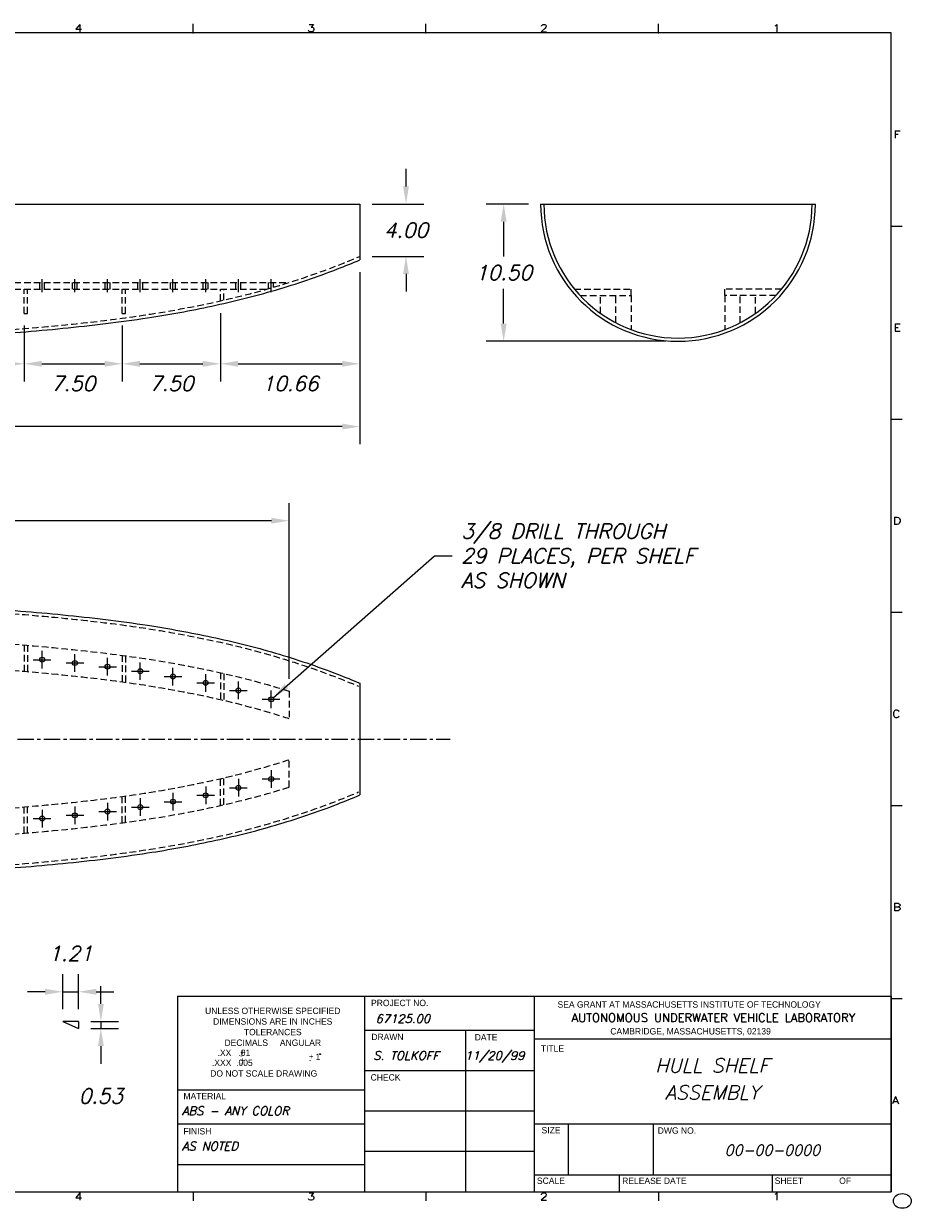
# Model space of a CAD drawing. Extents: x -121 to 25, y 5 to 96.
# Tile 3 of 3: x -43 to 25, y 5 to 95. Entities that reach past the tile are written whole.
import ezdxf
from ezdxf.enums import TextEntityAlignment as Align

# ---------------------------------------------------------------- set-up
doc = ezdxf.new("R2010")
doc.units = 0
doc.header["$LTSCALE"] = 2
doc.header["$MEASUREMENT"] = 0
doc.linetypes.add('CENTER', pattern=[2, 1.25, -0.25, 0.25, -0.25])
doc.linetypes.add('HIDDEN', pattern=[0.375, 0.25, -0.125])
doc.layers.get('0').update_dxf_attribs({"linetype": 'CONTINUOUS'})
doc.layers.get('DEFPOINTS').update_dxf_attribs({"linetype": 'CONTINUOUS'})
for name, color, linetype in [('DIMEN', 1, 'CONTINUOUS'), ('GUSSETTS', 5, 'CONTINUOUS'), ('HULL', 7, 'CONTINUOUS'), ('TTLBOX', 111, 'CONTINUOUS')]:
    doc.layers.add(name, color=color, linetype=linetype)
doc.styles.add('ENGR', font='Romans', dxfattribs={"oblique": 15})
doc.styles.add('ROMAND', font='Romand', dxfattribs={"height": 0.1})
doc.dimstyles.get("Standard").update_dxf_attribs({"dimtxt": 0.18, "dimasz": 0.18, "dimexe": 0.18, "dimexo": 0.0625, "dimgap": 0.09, "dimtad": 0, "dimtih": 1, "dimtoh": 1, "dimdec": 4, "dimzin": 0, "dimtxsty": 'STANDARD', "dimcen": 0.09, "dimazin": 3, "dimtfac": 1, "dimtdec": 4, "dimtofl": 0, "dimtmove": 0, "dimatfit": 3, "dimtolj": 1, "dimtzin": 0})

# ---------------------------------------------------------------- blocks, each defined once
blk = doc.blocks.new('BORDER')
at = {"layer": 'TTLBOX'}
for p, q in [((-7.781, 15.75), (-7.781, 15.875)), ((-5.188, 15.75), (-5.188, 15.875)), ((-2.594, 15.75), (-2.594, 15.875)), ((0, 15.75), (-20.75, 15.75)), ((0, 0), (0, 15.75)), ((0, 13.125), (0.125, 13.125)), ((0, 10.5), (0.125, 10.5)), ((0, 7.875), (0.125, 7.875)), ((0, 5.25), (0.125, 5.25)), ((0, 2.625), (0.125, 2.625)), ((-20.75, 0), (0, 0)), ((-7.781, 0), (-7.781, -0.125)), ((-5.188, 0), (-5.188, -0.125)), ((-2.594, 0), (-2.594, -0.125))]:
    blk.add_line(p, q, dxfattribs=at)
blk.add_circle((0.125, -0.125), 0.1, dxfattribs=at)
for p in [(-7.781, 15.75), (-5.188, 15.75), (-2.594, 15.75), (0, 13.125), (0, 10.5), (0, 10.5), (0, 7.875), (0, 7.875), (0, 5.25), (0, 5.25)]:
    blk.add_point(p, dxfattribs=at)
at = {"layer": 'TTLBOX', "style": 'ROMAND'}
for s, p in [('4', (-9.058, 15.766)), ('3', (-6.464, 15.766)), ('2', (-3.87, 15.766)), ('1', (-1.277, 15.766)), ('F', (0.067, 14.32)), ('E', (0.067, 11.695)), ('D', (0.067, 9.07)), ('C', (0.057, 6.445)), ('B', (0.067, 3.82)), ('A', (0.048, 1.195)), ('4', (-9.058, -0.116)), ('3', (-6.464, -0.116)), ('2', (-3.87, -0.116)), ('1', (-1.277, -0.116))]:
    blk.add_text(s, height=0.1, dxfattribs=at).set_placement(p, align=Align.CENTER)
blk = doc.blocks.new('BBORDER')
at = {"layer": 'TTLBOX', "xscale": 0.7619047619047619, "yscale": 0.625, "zscale": 0.7619047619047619}
blk.add_blockref('BORDER', (0, 0), dxfattribs=at)
blk = doc.blocks.new('*D20')
at = {"color": 0, "linetype": 'BYBLOCK'}
for p, q in [((-50.561, 64.947), (-50.561, 60.681)), ((-43.061, 64.947), (-43.061, 60.681)), ((-49.211, 62.031), (-44.411, 62.031))]:
    blk.add_line(p, q, dxfattribs=at)
for points in [[(-49.211, 62.256), (-49.211, 61.806), (-50.561, 62.031)], [(-44.411, 62.256), (-44.411, 61.806), (-43.061, 62.031)]]:
    blk.add_solid(points, dxfattribs=at)
at = {"layer": 'DEFPOINTS', "color": 0, "linetype": 'BYBLOCK'}
for p in [(-50.561, 65.885), (-43.061, 65.885), (-43.061, 62.031)]:
    blk.add_point(p, dxfattribs=at)
at = {"color": 0, "linetype": 'BYBLOCK', "insert": (-46.811, 60.529), "char_height": 1.125, "attachment_point": 5, "style": 'ENGR'}
blk.add_mtext('\\A1;7.50', dxfattribs=at)
blk = doc.blocks.new('*D21')
at = {"color": 0, "linetype": 'BYBLOCK'}
for p, q in [((-43.061, 64.947), (-43.061, 60.681)), ((-35.561, 64.947), (-35.561, 60.681)), ((-41.711, 62.031), (-36.911, 62.031))]:
    blk.add_line(p, q, dxfattribs=at)
for points in [[(-41.711, 62.256), (-41.711, 61.806), (-43.061, 62.031)], [(-36.911, 62.256), (-36.911, 61.806), (-35.561, 62.031)]]:
    blk.add_solid(points, dxfattribs=at)
at = {"layer": 'DEFPOINTS', "color": 0, "linetype": 'BYBLOCK'}
for p in [(-43.061, 65.885), (-35.561, 65.885), (-35.561, 62.031)]:
    blk.add_point(p, dxfattribs=at)
at = {"color": 0, "linetype": 'BYBLOCK', "insert": (-39.311, 60.529), "char_height": 1.125, "attachment_point": 5, "style": 'ENGR'}
blk.add_mtext('\\A1;7.50', dxfattribs=at)
blk = doc.blocks.new('*D22')
at = {"color": 0, "linetype": 'BYBLOCK'}
for p, q in [((-28.061, 65.85), (-28.061, 60.681)), ((-35.561, 64.947), (-35.561, 60.681)), ((-34.211, 62.031), (-29.411, 62.031))]:
    blk.add_line(p, q, dxfattribs=at)
for points in [[(-34.211, 62.256), (-34.211, 61.806), (-35.561, 62.031)], [(-29.411, 62.256), (-29.411, 61.806), (-28.061, 62.031)]]:
    blk.add_solid(points, dxfattribs=at)
at = {"layer": 'DEFPOINTS', "color": 0, "linetype": 'BYBLOCK'}
for p in [(-28.061, 66.788), (-35.561, 65.885), (-28.061, 62.031)]:
    blk.add_point(p, dxfattribs=at)
at = {"color": 0, "linetype": 'BYBLOCK', "insert": (-31.811, 60.529), "char_height": 1.125, "attachment_point": 5, "style": 'ENGR'}
blk.add_mtext('\\A1;7.50', dxfattribs=at)
blk = doc.blocks.new('*D25')
at = {"color": 0, "linetype": 'BYBLOCK'}
for p, q in [((-17.403, 81.624), (-17.403, 73.268)), ((-28.061, 78.493), (-28.061, 73.268)), ((-26.711, 74.618), (-18.753, 74.618))]:
    blk.add_line(p, q, dxfattribs=at)
for points in [[(-26.711, 74.843), (-26.711, 74.393), (-28.061, 74.618)], [(-18.753, 74.843), (-18.753, 74.393), (-17.403, 74.618)]]:
    blk.add_solid(points, dxfattribs=at)
at = {"layer": 'DEFPOINTS', "color": 0, "linetype": 'BYBLOCK'}
for p in [(-17.403, 82.562), (-28.061, 79.43), (-17.403, 74.618)]:
    blk.add_point(p, dxfattribs=at)
at = {"color": 0, "linetype": 'BYBLOCK', "insert": (-22.732, 73.104), "char_height": 1.125, "attachment_point": 5, "style": 'ENGR'}
blk.add_mtext('\\A1;10.66', dxfattribs=at)
blk = doc.blocks.new('*D27')
at = {"color": 0, "linetype": 'BYBLOCK'}
for p, q in [((-107.561, 80.608), (-107.561, 63.186)), ((-17.403, 76.341), (-17.403, 63.186)), ((-106.211, 64.536), (-65.461, 64.536)), ((-18.753, 64.536), (-59.503, 64.536))]:
    blk.add_line(p, q, dxfattribs=at)
for points in [[(-106.211, 64.761), (-106.211, 64.311), (-107.561, 64.536)], [(-18.753, 64.761), (-18.753, 64.311), (-17.403, 64.536)]]:
    blk.add_solid(points, dxfattribs=at)
at = {"layer": 'DEFPOINTS', "color": 0, "linetype": 'BYBLOCK'}
for p in [(-107.561, 81.546), (-17.403, 77.279), (-17.403, 64.536)]:
    blk.add_point(p, dxfattribs=at)
at = {"color": 0, "linetype": 'BYBLOCK', "insert": (-62.482, 64.536), "char_height": 1.125, "attachment_point": 5, "style": 'ENGR'}
blk.add_mtext('\\A1;90.16', dxfattribs=at)
blk = doc.blocks.new('*D28')
at = {"color": 0, "linetype": 'BYBLOCK'}
for p, q in [((-4.519, 86.833), (-7.759, 86.833)), ((-6.409, 85.483), (-6.409, 82.823)), ((-6.409, 77.687), (-6.409, 80.348)), ((5.981, 76.337), (-7.759, 76.337))]:
    blk.add_line(p, q, dxfattribs=at)
for points in [[(-6.634, 85.483), (-6.184, 85.483), (-6.409, 86.833)], [(-6.634, 77.687), (-6.184, 77.687), (-6.409, 76.337)]]:
    blk.add_solid(points, dxfattribs=at)
at = {"layer": 'DEFPOINTS', "color": 0, "linetype": 'BYBLOCK'}
for p in [(-3.582, 86.833), (-6.409, 76.337), (6.918, 76.337)]:
    blk.add_point(p, dxfattribs=at)
at = {"color": 0, "linetype": 'BYBLOCK', "insert": (-6.409, 81.585), "char_height": 1.125, "attachment_point": 5, "style": 'ENGR'}
blk.add_mtext('\\A1;10.50', dxfattribs=at)
blk = doc.blocks.new('*D29')
at = {"color": 0, "linetype": 'BYBLOCK'}
for p, q in [((-13.873, 88.183), (-13.873, 89.533)), ((-16.465, 86.833), (-12.523, 86.833)), ((-16.465, 82.833), (-12.523, 82.833)), ((-13.873, 81.483), (-13.873, 80.133))]:
    blk.add_line(p, q, dxfattribs=at)
for points in [[(-14.098, 88.183), (-13.648, 88.183), (-13.873, 86.833)], [(-14.098, 81.483), (-13.648, 81.483), (-13.873, 82.833)]]:
    blk.add_solid(points, dxfattribs=at)
at = {"layer": 'DEFPOINTS', "color": 0, "linetype": 'BYBLOCK'}
for p in [(-17.403, 86.833), (-13.873, 86.833), (-17.403, 82.833)]:
    blk.add_point(p, dxfattribs=at)
at = {"color": 0, "linetype": 'BYBLOCK', "insert": (-13.873, 84.833), "char_height": 1.125, "attachment_point": 5, "style": 'ENGR'}
blk.add_mtext('\\A1;4.00', dxfattribs=at)
blk = doc.blocks.new('*D39')
at = {"color": 0, "linetype": 'BYBLOCK'}
for p, q in [((-42.954, 21.019), (-42.954, 23.705)), ((-41.747, 21.019), (-41.747, 23.705)), ((-44.304, 22.355), (-45.654, 22.355)), ((-42.954, 22.355), (-41.747, 22.355)), ((-40.397, 22.355), (-39.047, 22.355))]:
    blk.add_line(p, q, dxfattribs=at)
for points in [[(-44.304, 22.58), (-44.304, 22.13), (-42.954, 22.355)], [(-40.397, 22.58), (-40.397, 22.13), (-41.747, 22.355)]]:
    blk.add_solid(points, dxfattribs=at)
at = {"layer": 'DEFPOINTS', "color": 0, "linetype": 'BYBLOCK'}
for p in [(-41.747, 22.355), (-42.954, 20.081), (-41.747, 20.081)]:
    blk.add_point(p, dxfattribs=at)
at = {"color": 0, "linetype": 'BYBLOCK', "insert": (-42.35, 25.28), "char_height": 1.125, "attachment_point": 5, "style": 'ENGR'}
blk.add_mtext('\\A1;1.21', dxfattribs=at)
blk = doc.blocks.new('*D49')
at = {"color": 0, "linetype": 'BYBLOCK'}
for p, q in [((-38.037, 21.431), (-38.037, 22.781)), ((-38.809, 20.081), (-36.687, 20.081)), ((-38.037, 20.081), (-38.037, 19.557)), ((-38.809, 19.557), (-36.687, 19.557)), ((-38.037, 18.207), (-38.037, 16.857))]:
    blk.add_line(p, q, dxfattribs=at)
for points in [[(-38.262, 21.431), (-37.812, 21.431), (-38.037, 20.081)], [(-38.262, 18.207), (-37.812, 18.207), (-38.037, 19.557)]]:
    blk.add_solid(points, dxfattribs=at)
at = {"layer": 'DEFPOINTS', "color": 0, "linetype": 'BYBLOCK'}
for p in [(-39.747, 20.081), (-39.747, 19.557), (-38.037, 19.557)]:
    blk.add_point(p, dxfattribs=at)
at = {"color": 0, "linetype": 'BYBLOCK', "insert": (-38.037, 14.384), "char_height": 1.125, "attachment_point": 5, "style": 'ENGR'}
blk.add_mtext('\\A1;0.53', dxfattribs=at)
blk = doc.blocks.new('*D55')
at = {"color": 0, "linetype": 'BYBLOCK'}
for p, q in [((-95.561, 47.071), (-95.561, 58.688)), ((-22.813, 45.25), (-22.813, 58.688)), ((-94.211, 57.338), (-62.102, 57.338)), ((-24.163, 57.338), (-56.272, 57.338))]:
    blk.add_line(p, q, dxfattribs=at)
for points in [[(-94.211, 57.563), (-94.211, 57.113), (-95.561, 57.338)], [(-24.163, 57.563), (-24.163, 57.113), (-22.813, 57.338)]]:
    blk.add_solid(points, dxfattribs=at)
at = {"layer": 'DEFPOINTS', "color": 0, "linetype": 'BYBLOCK'}
for p in [(-22.813, 57.338), (-95.561, 46.134), (-22.813, 44.313)]:
    blk.add_point(p, dxfattribs=at)
at = {"color": 0, "linetype": 'BYBLOCK', "insert": (-59.187, 57.338), "char_height": 1.125, "attachment_point": 5, "style": 'ENGR'}
blk.add_mtext('\\A1;72.75', dxfattribs=at)

msp = doc.modelspace()

# ---------------------------------------------------------------- linework, layer by layer
at = {"layer": 'DIMEN'}
for p, q in [((-41.686, 46.036), (-41.686, 47.386)), ((-39.186, 45.791), (-39.186, 47.141)), ((-42.361, 46.711), (-41.011, 46.711)), ((-39.861, 46.466), (-38.511, 46.466)), ((-36.686, 45.504), (-36.686, 46.854)), ((-34.186, 45.162), (-34.186, 46.512)), ((-37.361, 46.179), (-36.011, 46.179)), ((-34.861, 45.837), (-33.511, 45.837)), ((-32.361, 45.425), (-31.011, 45.425)), ((-31.686, 44.75), (-31.686, 46.1)), ((-29.186, 44.263), (-29.186, 45.613)), ((-29.861, 44.938), (-28.511, 44.938)), ((-26.686, 43.688), (-26.686, 45.038)), ((-27.361, 44.363), (-26.011, 44.363)), ((-24.861, 43.685), (-23.511, 43.685)), ((-24.186, 43.01), (-24.186, 44.36)), ((-24.186, 38.273), (-24.186, 36.923)), ((-26.686, 37.595), (-26.686, 36.245)), ((-24.861, 37.598), (-23.511, 37.598)), ((-31.686, 36.533), (-31.686, 35.183)), ((-29.861, 36.345), (-28.511, 36.345)), ((-29.186, 37.02), (-29.186, 35.67)), ((-27.361, 36.92), (-26.011, 36.92)), ((-39.186, 35.492), (-39.186, 34.142)), ((-36.686, 35.779), (-36.686, 34.429)), ((-34.861, 35.446), (-33.511, 35.446)), ((-34.186, 36.121), (-34.186, 34.771)), ((-32.361, 35.858), (-31.011, 35.858)), ((-42.361, 34.572), (-41.011, 34.572)), ((-41.686, 35.247), (-41.686, 33.897)), ((-39.861, 34.817), (-38.511, 34.817)), ((-37.361, 35.104), (-36.011, 35.104))]:
    msp.add_line(p, q, dxfattribs=at)
at = {"layer": 'GUSSETTS'}
for p, q in [((-38.906, 19.055), (-40.113, 19.055)), ((-40.113, 19.055), (-38.906, 18.53)), ((-38.906, 19.055), (-38.906, 18.53))]:
    msp.add_line(p, q, dxfattribs=at)
at = {"layer": 'HULL', "ltscale": 0.5}
for p, q in [((-107.561, 81.55), (-17.403, 81.55)), ((-3.582, 81.55), (17.418, 81.55))]:
    msp.add_line(p, q, dxfattribs=at)
at = {"layer": 'HULL'}
for p, q in [((-17.403, 81.55), (-17.403, 77.279)), ((-17.403, 44.913), (-17.403, 36.37))]:
    msp.add_line(p, q, dxfattribs=at)
at = {"layer": 'HULL', "linetype": 'HIDDEN'}
for p, q in [((-95.561, 75.55), (-22.815, 75.55)), ((-41.873, 75.05), (-41.873, 75.55)), ((-41.498, 75.05), (-41.498, 75.55)), ((-39.373, 75.05), (-39.373, 75.55)), ((-38.998, 75.05), (-38.998, 75.55)), ((-36.873, 75.05), (-36.873, 75.55)), ((-36.498, 75.05), (-36.498, 75.55)), ((-34.373, 75.05), (-34.373, 75.55)), ((-33.998, 75.05), (-33.998, 75.55)), ((-31.873, 75.05), (-31.873, 75.55)), ((-31.498, 75.05), (-31.498, 75.55)), ((-29.373, 75.05), (-29.373, 75.55)), ((-28.998, 75.05), (-28.998, 75.55)), ((-26.873, 75.05), (-26.873, 75.55)), ((-26.498, 75.05), (-26.498, 75.55)), ((-24.373, 75.083), (-24.373, 75.55)), ((-23.998, 75.191), (-23.998, 75.55)), ((-95.561, 75.05), (-24.489, 75.05)), ((-43.061, 73.188), (-43.061, 75.05)), ((-42.811, 73.188), (-42.811, 75.05)), ((-35.561, 73.188), (-35.561, 75.05)), ((-35.311, 73.188), (-35.311, 75.05)), ((-28.061, 74.147), (-28.061, 75.05)), ((-27.811, 74.203), (-27.811, 75.05)), ((-1.004, 75.05), (3.34, 75.05)), ((-0.565, 74.55), (3.34, 74.55)), ((0.996, 73.188), (0.996, 74.55)), ((2.168, 72.471), (2.168, 74.55)), ((3.34, 74.55), (3.34, 75.05)), ((3.34, 74.55), (3.34, 71.949)), ((14.841, 75.05), (10.497, 75.05)), ((10.497, 74.55), (10.497, 75.05)), ((10.497, 74.55), (10.497, 71.949)), ((14.402, 74.55), (10.497, 74.55)), ((11.669, 72.471), (11.669, 74.55)), ((12.841, 73.188), (12.841, 74.55)), ((-43.061, 73.188), (-42.811, 73.188)), ((-35.561, 73.188), (-35.311, 73.188)), ((-43.061, 47.833), (-43.061, 45.827)), ((-42.811, 47.813), (-42.811, 45.806)), ((-35.561, 47.042), (-35.561, 45.024)), ((-35.311, 47.008), (-35.311, 44.989)), ((-28.061, 45.716), (-28.061, 43.665)), ((-27.811, 45.66), (-27.811, 43.607)), ((-22.813, 44.313), (-22.813, 42.213)), ((-22.813, 36.97), (-22.813, 39.07)), ((-28.061, 35.567), (-28.061, 37.618)), ((-27.811, 35.623), (-27.811, 37.676)), ((-35.561, 34.241), (-35.561, 36.259)), ((-35.311, 34.275), (-35.311, 36.294)), ((-43.061, 33.45), (-43.061, 35.456)), ((-42.811, 33.47), (-42.811, 35.477))]:
    msp.add_line(p, q, dxfattribs=at)
at = {"layer": 'HULL', "color": 1, "linetype": 'CENTER'}
for p, q in [((-41.686, 74.8), (-41.686, 75.8)), ((-39.186, 74.8), (-39.186, 75.8)), ((-36.686, 74.8), (-36.686, 75.8)), ((-34.186, 74.8), (-34.186, 75.8)), ((-31.686, 74.8), (-31.686, 75.8)), ((-29.186, 74.8), (-29.186, 75.8)), ((-26.686, 74.8), (-26.686, 75.8)), ((-24.186, 74.8), (-24.186, 75.8))]:
    msp.add_line(p, q, dxfattribs=at)
at = {"layer": 'HULL', "color": 1, "linetype": 'CENTER', "ltscale": 0.5}
msp.add_line((-111.561, 40.642), (-10.493, 40.642), dxfattribs=at)
at = {"layer": 'HULL'}
for centre in [(-41.686, 46.711), (-39.186, 46.466), (-36.686, 46.179), (-34.186, 45.837), (-31.686, 45.425), (-29.186, 44.938), (-26.686, 44.363), (-24.186, 43.685), (-24.186, 37.598), (-29.186, 36.345), (-26.686, 36.92), (-34.186, 35.446), (-31.686, 35.858), (-41.686, 34.572), (-39.186, 34.817), (-36.686, 35.104)]:
    msp.add_circle(centre, 0.188, dxfattribs=at)
for radius, start, end in [(10.5, 180.02265, 359.97735), (10.25, 180.02321, 359.97679)]:
    msp.add_arc((6.918, 81.554), radius, start, end, dxfattribs=at)
at = {"layer": 'HULL', "linetype": 'HIDDEN'}
for points, knots in [([(-61.187, 71.3), (-60.819, 71.302), (-60.442, 71.305), (-59.869, 71.309), (-59.662, 71.31), (-59.56, 71.312), (-59.505, 71.312), (-59.399, 71.314), (-59.345, 71.314), (-59.186, 71.316), (-59.08, 71.318), (-58.761, 71.322), (-58.548, 71.325), (-57.911, 71.335), (-57.486, 71.343), (-56.211, 71.367), (-55.361, 71.387), (-52.811, 71.461), (-51.112, 71.529), (-46.968, 71.739), (-44.523, 71.898), (-40.634, 72.239), (-39.186, 72.385), (-36.296, 72.717), (-34.854, 72.906), (-31.365, 73.456), (-29.325, 73.845), (-25.282, 74.797), (-23.283, 75.366), (-20.03, 76.486), (-18.755, 76.974), (-17.403, 77.55)], [74.600113, 74.600113, 74.600113, 74.600113, 74.768465, 74.768465, 74.927874, 74.927874, 75.087284, 75.087284, 75.246693, 75.246693, 75.565511, 75.565511, 76.203149, 76.203149, 77.478423, 77.478423, 80.028971, 80.028971, 85.130068, 85.130068, 92.477883, 92.477883, 96.841724, 96.841724, 101.205565, 101.205565, 107.433835, 107.433835, 113.662106, 113.662106, 117.752109, 117.752109, 117.752109, 117.752109]), ([(-61.187, 50.892), (-60.819, 50.89), (-60.442, 50.887), (-59.869, 50.883), (-59.662, 50.881), (-59.56, 50.88), (-59.505, 50.879), (-59.399, 50.878), (-59.345, 50.877), (-59.186, 50.875), (-59.08, 50.874), (-58.761, 50.869), (-58.548, 50.866), (-57.911, 50.856), (-57.486, 50.849), (-56.211, 50.824), (-55.361, 50.804), (-52.811, 50.731), (-51.112, 50.663), (-46.968, 50.453), (-44.523, 50.294), (-40.634, 49.952), (-39.186, 49.807), (-36.296, 49.474), (-34.854, 49.285), (-31.365, 48.736), (-29.325, 48.347), (-25.282, 47.394), (-23.283, 46.825), (-20.03, 45.705), (-18.755, 45.218), (-17.501, 44.683)], [74.600113, 74.600113, 74.600113, 74.600113, 74.768465, 74.768465, 74.927874, 74.927874, 75.087284, 75.087284, 75.246693, 75.246693, 75.565511, 75.565511, 76.203149, 76.203149, 77.478423, 77.478423, 80.028971, 80.028971, 85.130068, 85.130068, 92.477883, 92.477883, 96.841724, 96.841724, 101.205565, 101.205565, 107.433835, 107.433835, 113.662106, 113.662106, 117.752109, 117.752109, 117.752109, 117.752109]), ([(-61.186, 48.564), (-60.651, 48.559), (-60.161, 48.553), (-58.761, 48.537), (-57.919, 48.525), (-55.567, 48.483), (-54.233, 48.447), (-51.552, 48.351), (-50.21, 48.291), (-46.188, 48.079), (-43.513, 47.892), (-38.169, 47.383), (-35.499, 47.074), (-30.751, 46.295), (-28.661, 45.881), (-25.324, 45.058), (-24.062, 44.706), (-22.813, 44.313)], [74.603031, 74.603031, 74.603031, 74.603031, 75.609513, 75.609513, 77.622477, 77.622477, 81.648405, 81.648405, 85.674333, 85.674333, 93.726188, 93.726188, 101.778044, 101.778044, 108.163382, 108.163382, 112.089691, 112.089691, 112.089691, 112.089691]), ([(-61.186, 46.564), (-57.691, 46.53), (-55.432, 46.487), (-50.917, 46.328), (-48.657, 46.218), (-44.156, 45.928), (-41.915, 45.744), (-38.196, 45.358), (-36.722, 45.187), (-33.805, 44.779), (-32.354, 44.54), (-28.931, 43.886), (-26.979, 43.44), (-24.306, 42.684), (-23.557, 42.456), (-22.813, 42.213)], [74.603031, 74.603031, 74.603031, 74.603031, 81.436839, 81.436839, 88.270647, 88.270647, 95.104455, 95.104455, 99.618065, 99.618065, 104.131674, 104.131674, 110.313465, 110.313465, 112.741955, 112.741955, 112.741955, 112.741955]), ([(-61.186, 34.72), (-57.691, 34.753), (-55.432, 34.796), (-50.917, 34.955), (-48.657, 35.066), (-44.156, 35.355), (-41.915, 35.54), (-38.196, 35.925), (-36.722, 36.096), (-33.805, 36.504), (-32.354, 36.743), (-28.931, 37.398), (-26.979, 37.843), (-24.306, 38.599), (-23.557, 38.827), (-22.813, 39.07)], [74.603031, 74.603031, 74.603031, 74.603031, 81.436839, 81.436839, 88.270647, 88.270647, 95.104455, 95.104455, 99.618065, 99.618065, 104.131674, 104.131674, 110.313465, 110.313465, 112.741955, 112.741955, 112.741955, 112.741955]), ([(-61.187, 30.391), (-60.819, 30.394), (-60.442, 30.396), (-59.869, 30.4), (-59.662, 30.402), (-59.56, 30.403), (-59.505, 30.404), (-59.399, 30.405), (-59.345, 30.406), (-59.186, 30.408), (-59.08, 30.409), (-58.761, 30.414), (-58.548, 30.417), (-57.911, 30.427), (-57.486, 30.434), (-56.211, 30.459), (-55.361, 30.479), (-52.811, 30.552), (-51.112, 30.621), (-46.968, 30.83), (-44.523, 30.989), (-40.634, 31.331), (-39.186, 31.477), (-36.296, 31.809), (-34.854, 31.998), (-31.365, 32.547), (-29.325, 32.936), (-25.282, 33.889), (-23.283, 34.458), (-20.03, 35.578), (-18.755, 36.065), (-17.501, 36.6)], [74.600113, 74.600113, 74.600113, 74.600113, 74.768465, 74.768465, 74.927874, 74.927874, 75.087284, 75.087284, 75.246693, 75.246693, 75.565511, 75.565511, 76.203149, 76.203149, 77.478423, 77.478423, 80.028971, 80.028971, 85.130068, 85.130068, 92.477883, 92.477883, 96.841724, 96.841724, 101.205565, 101.205565, 107.433835, 107.433835, 113.662106, 113.662106, 117.752109, 117.752109, 117.752109, 117.752109]), ([(-61.186, 32.72), (-60.651, 32.725), (-60.161, 32.73), (-58.761, 32.746), (-57.919, 32.758), (-55.567, 32.8), (-54.233, 32.836), (-51.552, 32.932), (-50.21, 32.992), (-46.188, 33.204), (-43.513, 33.392), (-38.169, 33.901), (-35.499, 34.209), (-30.751, 34.988), (-28.661, 35.402), (-25.324, 36.225), (-24.062, 36.577), (-22.813, 36.97)], [74.603031, 74.603031, 74.603031, 74.603031, 75.609513, 75.609513, 77.622477, 77.622477, 81.648405, 81.648405, 85.674333, 85.674333, 93.726188, 93.726188, 101.778044, 101.778044, 108.163382, 108.163382, 112.089691, 112.089691, 112.089691, 112.089691])]:
    msp.add_open_spline(points, degree=3, knots=knots, dxfattribs=at)
at = {"layer": 'HULL'}
for points in [[(-61.186, 71.05), (-60.468, 71.054), (-59.717, 71.06), (-57.437, 71.088), (-55.266, 71.13), (-50.925, 71.283), (-48.756, 71.389), (-44.421, 71.66), (-42.255, 71.831), (-37.931, 72.265), (-35.771, 72.515), (-31.974, 73.102), (-30.334, 73.401), (-27.073, 74.099), (-25.452, 74.503), (-22.249, 75.443), (-20.667, 75.981), (-18.538, 76.806), (-17.968, 77.038), (-17.403, 77.279)], [(-61.186, 51.142), (-60.468, 51.137), (-59.717, 51.132), (-57.437, 51.104), (-55.266, 51.061), (-50.925, 50.908), (-48.756, 50.803), (-44.421, 50.532), (-42.255, 50.361), (-37.931, 49.927), (-35.771, 49.677), (-31.974, 49.089), (-30.334, 48.79), (-27.073, 48.092), (-25.452, 47.689), (-22.249, 46.748), (-20.667, 46.211), (-18.538, 45.385), (-17.968, 45.154), (-17.403, 44.913)], [(-61.186, 30.141), (-60.468, 30.146), (-59.717, 30.151), (-57.437, 30.179), (-55.266, 30.222), (-50.925, 30.375), (-48.756, 30.48), (-44.421, 30.751), (-42.255, 30.923), (-37.931, 31.356), (-35.771, 31.607), (-31.974, 32.194), (-30.334, 32.493), (-27.073, 33.191), (-25.452, 33.594), (-22.249, 34.535), (-20.667, 35.072), (-18.538, 35.898), (-17.968, 36.129), (-17.403, 36.37)]]:
    msp.add_open_spline(points, degree=3, knots=[74.600113, 74.600113, 74.600113, 74.600113, 74.928398, 74.928398, 81.436157, 81.436157, 87.943917, 87.943917, 94.451676, 94.451676, 100.959435, 100.959435, 105.945501, 105.945501, 110.931566, 110.931566, 115.917632, 115.917632, 117.752109, 117.752109, 117.752109, 117.752109], dxfattribs=at)
at = {"layer": 'TTLBOX'}
for p, q in [((-31.337, 21), (-31.337, 6.039)), ((-31.337, 21), (23.208, 21)), ((-17.052, 21), (-17.052, 6.039)), ((-4.065, 21), (-4.065, 6.039)), ((23.208, 21), (23.208, 6.039)), ((-17.052, 18.402), (-4.065, 18.402)), ((-9.32, 18.402), (-9.32, 6.039)), ((-4.065, 17.727), (23.208, 17.727)), ((-17.052, 15.311), (-4.065, 15.311)), ((-31.337, 13.831), (-17.052, 13.831)), ((-17.052, 12.22), (-4.065, 12.22)), ((-31.337, 11.233), (-17.052, 11.233)), ((-4.065, 11.233), (23.208, 11.233)), ((-1.467, 11.233), (-1.467, 7.337)), ((5.026, 11.233), (5.026, 7.337)), ((-17.052, 9.13), (-4.065, 9.13)), ((-31.337, 8.117), (-17.052, 8.117)), ((-4.065, 7.337), (23.208, 7.337)), ((2.429, 7.337), (2.429, 6.039)), ((14.117, 7.337), (14.117, 6.039)), ((-31.337, 6.039), (23.208, 6.039))]:
    msp.add_line(p, q, dxfattribs=at)
msp.add_circle((-20.445, 16.557), 0.0351, dxfattribs=at)

# ---------------------------------------------------------------- block references
at = {"layer": 'DIMEN', "xscale": 9, "yscale": 9, "zscale": 9}
msp.add_blockref('BBORDER', (23.208, 6.039), dxfattribs=at)

# ---------------------------------------------------------------- texts
at = {"layer": 'DIMEN', "insert": (-9.658, 54.656), "char_height": 1.125, "attachment_point": 4, "style": 'ENGR'}
msp.add_mtext('3/8 DRILL THROUGH\\P29 PLACES, PER SHELF\\PAS SHOWN', dxfattribs=at)
at = {"layer": 'TTLBOX'}
for s, height, p in [('UNLESS OTHERWISE SPECIFIED', 0.48701, (-24.059, 19.626)), ('DIMENSIONS ARE IN INCHES', 0.48701, (-24.059, 18.814)), ('TOLERANCES', 0.487, (-24.059, 18.003)), ('DECIMALS     ANGULAR', 0.48701, (-24.059, 17.191)), ('DATE', 0.487, (-7.755, 17.607)), ('.XX   .01', 0.487, (-27.028, 16.418)), ('SIZE', 0.487, (-2.787, 10.497))]:
    msp.add_text(s, height=height, dxfattribs=at).set_placement(p, align=Align.CENTER)
for s, height, p in [('PROJECT NO.', 0.48701, (-16.544, 20.229)), ('SEA GRANT AT MASSACHUSETTS INSTITUTE OF TECHNOLOGY', 0.48701, (-2.291, 20.112)), ('DRAWN', 0.487, (-16.522, 17.629)), ('CAMBRIDGE, MASSACHUSETTS, 02139', 0.48701, (1.743, 18.063)), ('TITLE', 0.487, (-3.564, 16.749)), ('+', 0.438, (-26.551, 16.493)), ('-', 0.438, (-26.551, 16.255)), ('+', 0.438, (-21.293, 16.16)), ('1', 0.487, (-20.785, 16.109)), ('.XXX  .005', 0.487, (-28.707, 15.657)), ('+', 0.438, (-26.551, 15.87)), ('-', 0.438, (-26.551, 15.632)), ('-', 0.438, (-21.293, 15.922)), ('DO NOT SCALE DRAWING', 0.48701, (-28.837, 14.84)), ('CHECK', 0.487, (-16.578, 14.539)), ('MATERIAL', 0.487, (-30.885, 13.104)), ('FINISH', 0.487, (-30.885, 10.42)), ('DWG NO.', 0.487, (5.37, 10.473)), ('SCALE', 0.487, (-3.864, 6.638)), ('RELEASE DATE', 0.48701, (2.649, 6.633)), ('SHEET', 0.487, (14.31, 6.64)), ('OF', 0.487, (19.24, 6.64))]:
    msp.add_text(s, height=height, dxfattribs=at).set_placement(p)
at = {"layer": 'TTLBOX', "style": 'ENGR', "oblique": 15}
for s, height, p in [('67125.00', 0.6494, (-16.208, 18.945)), ('S. TOLKOFF', 0.6494, (-16.375, 16.124)), ('11/20/99', 0.6494, (-9.381, 16.124)), ('ABS - ANY COLOR', 0.64935, (-31.002, 11.899)), ('AS NOTED', 0.6494, (-31.002, 9.199))]:
    msp.add_text(s, height=height, dxfattribs=at).set_placement(p)
at = {"layer": 'TTLBOX', "style": 'ROMAND'}
msp.add_text('AUTONOMOUS UNDERWATER VEHICLE LABORATORY', height=0.64935, dxfattribs=at).set_placement((9.624, 19.023), align=Align.CENTER)
at = {"layer": 'TTLBOX', "style": 'ENGR', "oblique": 15}
for s, height, p in [('HULL SHELF', 1.0714, (9.532, 15.151)), ('ASSEMBLY', 1.0714, (9.532, 13.102)), ('00-00-0000', 0.8036, (14.134, 8.815))]:
    msp.add_text(s, height=height, dxfattribs=at).set_placement(p, align=Align.CENTER)

# ---------------------------------------------------------------- dimensions: what is measured, and where the dimension line sits
at = {"layer": 'DIMEN'}
for base, p1, p2, picture, middle in [((-13.873, 81.55), (-17.403, 77.55), (-17.403, 81.55), '*D29', (-13.873, 79.55)), ((-6.409, 71.054), (-3.582, 81.55), (6.918, 71.054), '*D28', (-6.409, 76.302))]:
    dim = msp.add_linear_dim(base=base, p1=p1, p2=p2, angle=90, dimstyle='STANDARD', override={"dimscale": 7.5, "dimtxt": 0.15, "dimexo": 0.125, "dimdec": 2, "dimtxsty": 'ENGR'}, dxfattribs=at)
    dim.commit()
    dim.dimension.update_dxf_attribs({"geometry": picture, "text_midpoint": middle, "insert": (0, -5.283)})
for base, p1, p2, picture, middle in [((-17.403, 64.536), (-107.561, 81.546), (-17.403, 77.279), '*D27', (-62.482, 64.536)), ((-22.813, 57.338), (-95.561, 46.134), (-22.813, 44.313), '*D55', (-59.187, 57.338))]:
    dim = msp.add_linear_dim(base=base, p1=p1, p2=p2, dimstyle='STANDARD', override={"dimscale": 7.5, "dimtxt": 0.15, "dimexo": 0.125, "dimdec": 2, "dimtxsty": 'ENGR'}, dxfattribs=at)
    dim.commit()
    dim.dimension.update_dxf_attribs({"geometry": picture, "text_midpoint": middle})
for base, p1, p2, picture, middle, set_off in [((-17.403, 69.334), (-28.061, 74.147), (-17.403, 77.279), '*D25', (-22.732, 67.821), (0, -5.283)), ((-28.061, 69.334), (-35.561, 73.188), (-28.061, 74.091), '*D22', (-31.811, 67.832), (0, 7.303)), ((-43.061, 69.334), (-50.561, 73.188), (-43.061, 73.188), '*D20', (-46.811, 67.832), (0, 7.303)), ((-35.561, 69.334), (-43.061, 73.188), (-35.561, 73.188), '*D21', (-39.311, 67.832), (0, 7.303))]:
    dim = msp.add_linear_dim(base=base, p1=p1, p2=p2, dimstyle='STANDARD', override={"dimscale": 7.5, "dimtxt": 0.15, "dimexo": 0.125, "dimdec": 2, "dimtxsty": 'ENGR'}, dxfattribs=at)
    dim.commit()
    dim.dimension.update_dxf_attribs({"geometry": picture, "text_midpoint": middle, "dimtype": 160, "insert": set_off})
dim = msp.add_linear_dim(base=(-38.906, 21.328), p1=(-40.113, 19.055), p2=(-38.906, 19.055), dimstyle='STANDARD', override={"dimscale": 7.5, "dimtxt": 0.15, "dimexo": 0.125, "dimdec": 2, "dimtxsty": 'ENGR'}, dxfattribs=at)
dim.commit()
dim.dimension.update_dxf_attribs({"geometry": '*D39', "text_midpoint": (-39.509, 24.253), "insert": (2.841, -1.027)})
dim = msp.add_linear_dim(base=(-37.196, 18.5302), p1=(-38.906, 19.0549), p2=(-38.906, 18.5302), angle=90, dimstyle='STANDARD', override={"dimscale": 7.5, "dimtxt": 0.15, "dimexo": 0.125, "dimdec": 2, "dimtxsty": 'ENGR'}, dxfattribs=at)
dim.commit()
dim.dimension.update_dxf_attribs({"geometry": '*D49', "text_midpoint": (-37.1959, 13.3573), "dimtype": 160, "insert": (0.8409, -1.0266)})

# ---------------------------------------------------------------- leaders
at = {"layer": 'DIMEN', "annotation_type": 0, "has_hookline": 1, "hookline_direction": 0, "text_width": 20.766}
msp.add_leader([(-24.032, 43.793), (-11.683, 54.656), (-10.333, 54.656)], dimstyle='STANDARD', override={"dimscale": 7.5, "dimtxt": 0.15, "dimexo": 0.125, "dimdec": 2, "dimtxsty": 'ENGR'}, dxfattribs=at)

doc.saveas('drawing.dxf')
